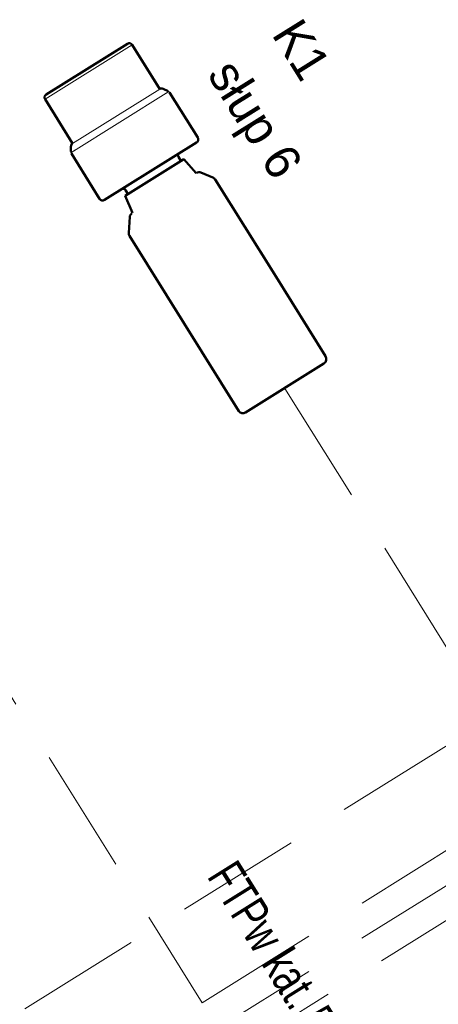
# Model space of a CAD drawing. Header units: metres. Extents: x 0 to 8443948, y 0 to 5887002.
# Tile 246 of 256: x 8443762 to 8443775, y 5886763 to 5886794. Entities that reach past the tile are written whole.
import ezdxf
from ezdxf.enums import TextEntityAlignment as Align

# ---------------------------------------------------------------- set-up
doc = ezdxf.new("R2010")
doc.units = ezdxf.units.M
doc.header["$MEASUREMENT"] = 0
doc.linetypes.add('DASHED', pattern=[19.05, 12.7, -6.35])
doc.layers.get('0').update_dxf_attribs({"color": 250, "linetype": 'CONTINUOUS', "lineweight": 5})
doc.layers.add('światłowód', color=7, linetype='DASHED', lineweight=30)
doc.styles.add('romans', font='romans.shx')
doc.styles.get("Standard").update_dxf_attribs({"font": 'Working1250', "width": 0.75})

# ---------------------------------------------------------------- blocks, each defined once
blk = doc.blocks.new('kamera Bullet')
at = {"lineweight": 50}
for p, q in [((12.92, 103.81), (-13.57, 103.81)), ((-14.53, 88.45), (-14.53, 102.85)), ((13.88, 88.45), (13.88, 102.85)), ((-15.33, 88.03), (-16.16, 86.77)), ((14.68, 88.03), (15.51, 86.77)), ((-16.32, 71.49), (-16.32, 86.24)), ((15.68, 71.49), (15.68, 86.24)), ((14.72, 70.53), (-15.36, 70.53)), ((-10.68, 63.36), (-9.92, 68.48)), ((9.28, 68.48), (-9.92, 68.48)), ((-8.96, 68.48), (-8.96, 69.76)), ((8.32, 68.48), (8.32, 69.76)), ((9.28, 68.48), (8.32, 68.48)), ((10.03, 63.36), (9.28, 68.48)), ((-11.91, 62.82), (-13.99, 59.91)), ((11.26, 62.82), (13.84, 59.21)), ((-14.27, 28.22), (-14.26, 59.06)), ((14.08, 58.47), (14.08, 1.28)), ((-14.27, 28.22), (-14.27, 1.47)), ((12.8, 0), (-12.8, 0))]:
    blk.add_line(p, q, dxfattribs=at)
for p, q in [((13.88, 102.85), (-14.53, 102.85)), ((-14.53, 88.45), (13.88, 88.45)), ((-16.32, 86.53), (15.68, 86.53)), ((-16.32, 86.53), (-15.04, 86.53)), ((15.68, 86.53), (14.4, 86.53)), ((9.28, 70.53), (-9.92, 70.53)), ((-9.92, 68.48), (-8.96, 68.48))]:
    blk.add_line(p, q)
for centre, radius, start, end in [((-13.57, 102.85), 0.96, 90, 180), ((12.92, 102.85), 0.96, 0, 90), ((-14.53, 87.49), 0.96, 90, 146.3099), ((13.88, 87.49), 0.96, 33.6901, 90), ((-15.36, 71.49), 0.96, 180, 270), ((14.72, 71.49), 0.96, 270, 0), ((-9.79, 69.81), 0.83, 356.6379, 60.8288), ((9.14, 69.71), 0.83, 99.1299, 176.9355), ((-10.87, 62.08), 1.28, 90, 144.4623), ((10.22, 62.08), 1.28, 35.5377, 90), ((-12.79, 59.06), 1.47, 144.4623, 179.9896), ((12.8, 58.47), 1.28, 0, 35.5377), ((-12.8, 1.47), 1.47, 180, 270), ((12.8, 1.28), 1.28, 270, 0)]:
    blk.add_arc(centre, radius, start, end, dxfattribs=at)
for centre, radius, start, end in [((-15.36, 86.24), 0.96, 146.3099, 180), ((14.72, 86.24), 0.96, 0, 33.6901), ((14.72, 86.24), 0.96, 0, 33.6901), ((9.14, 69.71), 0.83, 80.8701, 80.8745), ((12.67, 3.03), 1.49, 18.776, 19.0528), ((12.67, 2.84), 1.57, 25.5633, 25.866), ((12.67, 3.03), 1.49, 340.6057, 341.0203)]:
    blk.add_arc(centre, radius, start, end)
blk = doc.blocks.new('VBBBDFG')
at = {"linetype": 'DASHED', "ltscale": 5}
for p, q in [((-2304.89, -477.55), (-2304.89, 664.39)), ((-2319.83, -3.66), (-2319.83, 643.17)), ((-2334.88, 196.32), (-2334.85, 628.19)), ((-2379.81, -548.25), (-2379.81, 555.81)), ((-2576.37, 396.34), (-2349.83, 396.32)), ((-2576.38, 196.34), (-2334.89, 196.32))]:
    blk.add_line(p, q, dxfattribs=at)
at = {"xscale": -1.8288, "yscale": 1.828800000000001, "zscale": 1.8288, "rotation": 89.99999999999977}
blk.add_blockref('kamera Bullet', (-2576.66, 396.34), dxfattribs=at)
at = {"linetype": 'Continuous'}
for s, p in [('K1', (-2732.07, 485.26)), ('słup 6', (-2732.07, 446.96))]:
    blk.add_text(s, height=18, dxfattribs=at).set_placement(p)
at = {"insert": (-2281.71, 249.93), "char_height": 9, "attachment_point": 3}
blk.add_mtext_dynamic_manual_height_columns('{\\H2x;FTPw kat. 5e}', width=280.3853, gutter_width=50, heights=[18], dxfattribs=at)
at = {"layer": 'światłowód', "linetype": 'Continuous', "lineweight": 30, "ltscale": 2, "style": 'romans'}
for tag, height, p in [('10', 13.41, (-4191.31, 965.27)), ('Z', 13.41, (-3196.32, 943.85)), ('S20', 13.41, (-4160.79, 916.78)), ('Z', 13.41, (-3196.32, 889.77)), ('10', 13.41, (-3575.65, 875.05)), ('SŁUP19', 13.41, (-3342.82, 837.15)), ('S21', 13.41, (-3575.57, 837.15)), ('10', 13.41, (-4427.39, 702.74)), ('S17', 13.41, (-4440.36, 655.61)), ('10', 13.41, (-4427.39, 548.39)), ('S17', 13.41, (-4440.36, 455.19)), ('10', 13.41, (-3954.13, 319.17)), ('10', 13.41, (-3888.3, 319.17)), ('10', 13.41, (-3822.48, 319.17)), ('S1', 13.41, (-3988.04, 270.68)), ('10', 12, (-4164.93, -218.17)), ('Z', 12, (-4164.93, -265.32)), ('10', 13.41, (-3193.58, -277.91)), ('S13', 13.41, (-3163.06, -326.41))]:
    blk.add_attdef(tag, text='', height=height, dxfattribs=at).set_placement(p, align=Align.CENTER)
for p in [(-4395.86, 757.15), (-4395.86, 472.07)]:
    blk.add_attdef('10', text='', height=13.41, rotation=90, dxfattribs=at).set_placement(p, align=Align.CENTER)
blk = doc.blocks.new('122233221')
blk.add_blockref('VBBBDFG', (0, 0))

msp = doc.modelspace()

# ---------------------------------------------------------------- block references
at = {"xscale": 0.06288304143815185, "yscale": 0.06288304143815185, "zscale": 0.06288304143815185, "rotation": 301.977755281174}
msp.add_blockref('122233221', (8443834.8, 5886632.117), dxfattribs=at)

doc.saveas('drawing.dxf')
